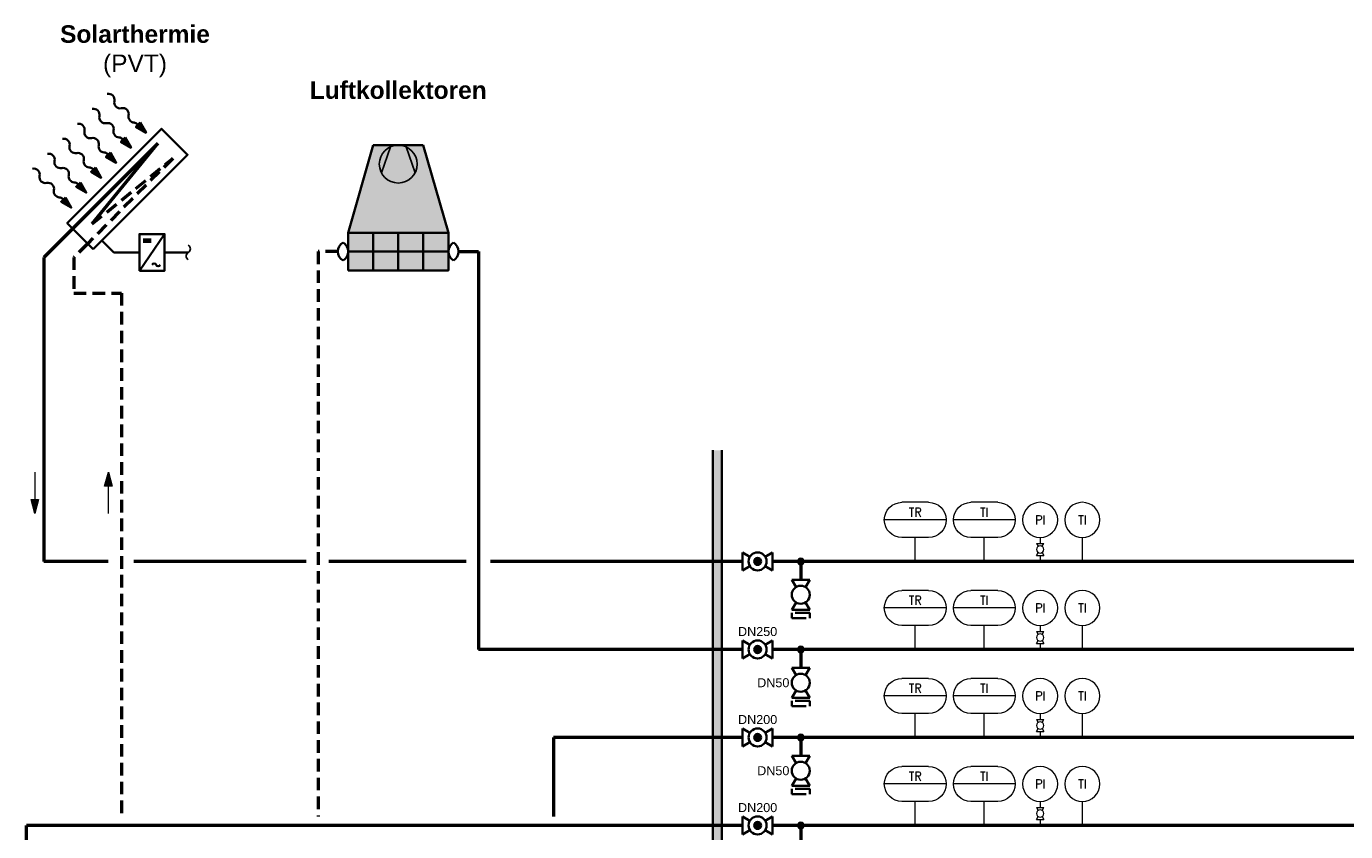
# Model space of a CAD drawing. Header units: millimetres. Extents: x -226 to 2201, y 0 to 1085.
# Tile 5 of 28: x -198 to 65, y 793 to 954. Entities that reach past the tile are written whole.
import ezdxf
from ezdxf.enums import TextEntityAlignment as Align

# ---------------------------------------------------------------- set-up
doc = ezdxf.new("R2010")
doc.units = ezdxf.units.MM
doc.linetypes.add('GESTRICHELT2', pattern=[0.375, 0.25, -0.125])
doc.layers.get('0').update_dxf_attribs({"lineweight": 18})
for name, color, linetype, lineweight in [('TGAx_G_KOM_GA-Symbole', 7, 'Continuous', 18), ('TGAx_G_RESERVE_KOM_GA-Symbole', 7, 'Continuous', 18), ('TGAx_H_KOM_Armaturen', 7, 'Continuous', 35), ('TGAx_H_KOM_Bauteile', 7, 'Continuous', 35), ('TGAx_H_KOM_Bauteile-Schraff', 9, 'Continuous', 18), ('TGAx_H_LTG_Quellenkreis-Umweltwärme_RL', 66, 'GESTRICHELT2', 50), ('TGAx_H_LTG_Quellenkreis-Umweltwärme_VL', 32, 'Continuous', 50), ('TGAx_H_RESERVE_KOM_Armaturen', 7, 'Continuous', 35), ('TGAx_H_RESERVE_KOM_Bauteile', 7, 'Continuous', 35), ('TGAx_H_RESERVE_LTG_Quellenkreis-Umweltwärme_RL', 66, 'GESTRICHELT2', 50), ('TGAx_H_RESERVE_LTG_Quellenkreis-Umweltwärme_VL', 32, 'Continuous', 50), ('TGAx_H_RESERVE_TXT_Beschriftung', 7, 'Continuous', 18), ('TGAx_H_TXT_Beschriftung', 7, 'Continuous', 18), ('TGAx_H_TXT_Dimensionierung', 7, 'Continuous', 18)]:
    doc.layers.add(name, color=color, linetype=linetype, lineweight=lineweight)
doc.styles.add('Arial', font='arial.ttf')
doc.styles.add('MEP-Reloaded-M-2.5', font='arial.ttf', dxfattribs={"height": 2.5})
doc.styles.add('MSR-Arial', font='romans.shx')

# ---------------------------------------------------------------- blocks, each defined once
blk = doc.blocks.new('7.01.05-Absperrkugelhahn')
h = blk.add_hatch(color=256)
h.dxf.hatch_style = 1
h.paths.add_polyline_path([(2.3, 0, 1), (3.7, 0, 1)])
at = {"linetype": 'Continuous'}
for p, q in [((0, 1.8), (1.46, 0.93)), ((0, 1.8), (0, -1.8)), ((6, 1.8), (4.54, 0.93)), ((6, 1.8), (6, -1.8)), ((1.46, -0.93), (0, -1.8)), ((4.54, -0.93), (6, -1.8))]:
    blk.add_line(p, q, dxfattribs=at)
for radius in [1.8, 0.7]:
    blk.add_circle((3, 0), radius, dxfattribs=at)
blk = doc.blocks.new('02.MSR_Wirkpfeil')
blk.add_hatch(color=256).paths.add_polyline_path([(0.41, 1.51), (0, 0), (-0.41, 1.51)])
blk.add_lwpolyline([(0.41, 1.51), (0, 0), (-0.41, 1.51)], close=True)
blk = doc.blocks.new('16.06-Trockenkühlturm-mit-saugendem-Lüfter')
for p, q in [((0, 7.5), (5, 25)), ((5, 25), (15, 25)), ((15, 25), (20, 7.5)), ((5, 0), (5, 7.5)), ((10, 0), (10, 7.5)), ((15, 0), (15, 7.5)), ((0, 3.75), (20, 3.75))]:
    blk.add_line(p, q)
at = {"linetype": 'Continuous', "lineweight": 25}
for p, q in [((6.63, 19.5), (8.43, 24.66)), ((11.57, 24.66), (13.37, 19.5))]:
    blk.add_line(p, q, dxfattribs=at)
blk.add_lwpolyline([(0, 0), (20, 0), (20, 7.5), (0, 7.5)], close=True)
blk.add_circle((10, 21.22), 3.78, dxfattribs=at)
blk = doc.blocks.new('4.16-Leitungs-Abbruchlinie')
at = {"linetype": 'Continuous', "lineweight": 25}
for centre, start, end in [((-0.72, -0.42), 30.4406, 149.5594), ((0.72, 0.42), 210.4406, 329.5594)]:
    blk.add_arc(centre, 0.835, start, end, dxfattribs=at)
blk = doc.blocks.new('4.11-Pfeil-Fliessrichtung')
at = {"linetype": 'Continuous', "lineweight": 18}
blk.add_line((-4.12, 0), (4.12, 0), dxfattribs=at)
at = {"linetype": 'Continuous', "lineweight": 18, "flags": 128}
for points in [[(1.32, 0.75), (4.12, 0), (1.32, -0.75)], [(1.39, 0.66), (3.85, 0), (1.39, -0.66)], [(1.46, 0.57), (3.58, 0), (1.46, -0.57)], [(1.53, 0.48), (3.31, 0), (1.53, -0.48)], [(1.6, 0.39), (3.04, 0), (1.6, -0.39)], [(1.67, 0.3), (2.77, 0), (1.67, -0.3)], [(1.74, 0.21), (2.5, 0), (1.74, -0.21)], [(1.81, 0.11), (2.23, 0), (1.81, -0.11)], [(1.88, 0.02), (1.96, 0), (1.88, -0.02)]]:
    blk.add_lwpolyline(points, close=True, dxfattribs=at)
blk = doc.blocks.new('8.01-Kompensator allg')
for centre, start, end in [((2.09, 0), 120.7343, 239.2657), ((-0.05, 0), 300.7343, 59.2657)]:
    blk.add_arc(centre, 2.09, start, end)
blk = doc.blocks.new('02.MSR_Fühler m. Fernwirkung_langrund')
for p, q in [((-2.67, 3.5), (2.67, 3.5)), ((-6.17, 0), (6.17, 0)), ((-2.67, -3.5), (2.67, -3.5))]:
    blk.add_line(p, q)
for centre, start, end in [((-2.67, 0), 90, 270), ((2.67, 0), 270, 90)]:
    blk.add_arc(centre, 3.5, start, end)
at = {"style": 'MSR-Arial', "width": 0.9}
for tag, p in [('MESSART', (0.02, 1.5)), ('WERT', (0.02, -1.55))]:
    blk.add_attdef(tag, text='', height=1.8, dxfattribs=at).set_placement(p, align=Align.MIDDLE_CENTER)
blk = doc.blocks.new('02.MSR_Manometeranschluss m. Hahn')
at = {"linetype": 'Continuous'}
for p, q in [((0.72, 3.6), (-0.72, 3.6)), ((-0.37, 3.02), (-0.72, 3.6)), ((0.72, 3.6), (0.37, 3.02)), ((-0.37, 1.78), (-0.72, 1.2)), ((0.72, 1.2), (-0.72, 1.2)), ((0.72, 1.2), (0.37, 1.78))]:
    blk.add_line(p, q, dxfattribs=at)
for p, q in [((0, 4.8), (0, 3.6)), ((0, 1.2), (0, 0))]:
    blk.add_line(p, q)
blk.add_circle((0, 2.4), 0.72, dxfattribs=at)
blk = doc.blocks.new('02.MSR_Fühler rund')
blk.add_circle((0, 0), 3.5)
at = {"style": 'MSR-Arial', "width": 0.9}
blk.add_attdef('MESSART', text='', height=1.8, dxfattribs=at).set_placement((0, 0), align=Align.MIDDLE_CENTER)
blk = doc.blocks.new('7.01.04-Absperrhahn allg.')
at = {"linetype": 'Continuous'}
for p, q in [((0, 1.8), (0, -1.8)), ((0, 1.8), (1.46, 0.93)), ((6, 1.8), (4.54, 0.93)), ((6, 1.8), (6, -1.8)), ((1.46, -0.93), (0, -1.8)), ((4.54, -0.93), (6, -1.8))]:
    blk.add_line(p, q, dxfattribs=at)
blk.add_circle((3, 0), 1.8, dxfattribs=at)
blk = doc.blocks.new('5.07-Kupplung allg.')
at = {"linetype": 'Continuous'}
for p, q in [((0, 1.8), (0, -1.1)), ((1.1, 1.1), (1.1, 0)), ((1.1, 0), (1.1, -1.8))]:
    blk.add_line(p, q, dxfattribs=at)
for p, q in [((0, 1.8), (1.1, 1.8)), ((0, -1.8), (1.1, -1.8))]:
    blk.add_line(p, q)
blk = doc.blocks.new('4.16-Leitungs-Verbindungspunkt')
at = {"linetype": 'Continuous', "lineweight": 18}
blk.add_hatch(color=256, dxfattribs=at).paths.add_polyline_path([(0.65, 0, 1), (-0.65, 0, 1)])
blk.add_circle((0, 0), 0.65, dxfattribs=at)

msp = doc.modelspace()

# ---------------------------------------------------------------- hatches: boundary and pattern name
at = {"layer": 'TGAx_H_KOM_Armaturen', "true_color": 0xc7c8ca}
h = msp.add_hatch(color=9, dxfattribs=at)
h.dxf.hatch_style = 1
h.paths.add_polyline_path([(-59.67, 456.39), (-59.67, 869.27), (-61.51, 869.27), (-61.51, 456.39)])
at = {"layer": 'TGAx_H_KOM_Bauteile-Schraff'}
h = msp.add_hatch(color=256, dxfattribs=at)
h.set_gradient(color1=(192, 192, 192), one_color=1, tint=1, name='CYLINDER')
h.paths.add_polyline_path([(-129.27, 930.16), (-134.27, 912.66), (-134.27, 905.16), (-114.27, 905.16), (-114.27, 912.66), (-119.27, 930.16)])

# ---------------------------------------------------------------- linework, layer by layer
at = {"layer": 'TGAx_G_KOM_GA-Symbole'}
for p, q in [((-21.09, 829.51), (-21.09, 834.31)), ((-7.31, 829.51), (-7.31, 834.31)), ((12.25, 834.31), (12.25, 829.51)), ((12.25, 834.31), (12.25, 829.51)), ((-21.09, 811.95), (-21.09, 816.75)), ((-7.31, 811.95), (-7.31, 816.75)), ((12.25, 816.75), (12.25, 811.95)), ((12.25, 816.75), (12.25, 811.95)), ((-21.09, 794.39), (-21.09, 799.19)), ((-7.31, 794.39), (-7.31, 799.19)), ((12.25, 799.19), (12.25, 794.39)), ((12.25, 799.19), (12.25, 794.39))]:
    msp.add_line(p, q, dxfattribs=at)
at = {"layer": 'TGAx_G_RESERVE_KOM_GA-Symbole'}
for p, q in [((-21.09, 847.08), (-21.09, 851.88)), ((-7.31, 847.08), (-7.31, 851.88)), ((12.25, 851.88), (12.25, 847.08)), ((12.25, 851.88), (12.25, 847.08))]:
    msp.add_line(p, q, dxfattribs=at)
at = {"layer": 'TGAx_H_KOM_Armaturen'}
for p, q in [((-61.51, 869.27), (-61.51, 456.39)), ((-59.67, 456.39), (-59.67, 869.27))]:
    msp.add_line(p, q, dxfattribs=at)
at = {"layer": 'TGAx_H_LTG_Quellenkreis-Umweltwärme_RL', "ltscale": 10}
for p, q in [((-136.32, 908.91), (-140.28, 908.91)), ((-140.28, 908.91), (-140.28, 796.19))]:
    msp.add_line(p, q, dxfattribs=at)
at = {"layer": 'TGAx_H_LTG_Quellenkreis-Umweltwärme_VL'}
for p, q in [((-108.26, 908.91), (-108.26, 829.51)), ((-198.49, 404.3), (-198.49, 794.39))]:
    msp.add_line(p, q, dxfattribs=at)
at = {"layer": 'TGAx_H_LTG_Quellenkreis-Umweltwärme_VL', "ltscale": 0.1}
for p, q in [((-55.55, 829.51), (-108.26, 829.51)), ((221.45, 829.51), (-49.55, 829.51)), ((-43.93, 829.51), (-43.93, 825.87)), ((-55.55, 811.95), (-93.27, 811.95)), ((-93.27, 811.95), (-93.27, 796.19)), ((221.45, 811.95), (-49.55, 811.95)), ((-43.93, 811.95), (-43.93, 808.31)), ((-55.55, 794.39), (-198.49, 794.39)), ((183.91, 794.39), (-49.55, 794.39)), ((-43.93, 794.39), (-43.93, 790.75))]:
    msp.add_line(p, q, dxfattribs=at)
at = {"layer": 'TGAx_H_RESERVE_KOM_Armaturen'}
for p, q in [((-183.43, 911.15), (-181.02, 908.74)), ((-175.94, 905.08), (-170.91, 912.41)), ((-175.18, 911.36), (-173.55, 911.36)), ((-181.02, 908.74), (-175.94, 908.74)), ((-175.18, 910.86), (-173.55, 910.86)), ((-170.91, 908.74), (-166.18, 908.74))]:
    msp.add_line(p, q, dxfattribs=at)
for points in [[(-176.2, 934.23), (-176.34, 934.37, 0.183698), (-176.99, 934.66, -0.462612), (-178.08, 936.11, 0.550517), (-179.5, 937.53, -0.550517), (-180.92, 938.95, 0.550517), (-182.34, 940.37)], [(-179.18, 931.24), (-179.33, 931.39, 0.183698), (-179.98, 931.68, -0.462612), (-181.07, 933.13, 0.550517), (-182.49, 934.55, -0.550517), (-183.91, 935.97, 0.550517), (-185.33, 937.39)], [(-182.17, 928.26), (-182.31, 928.4, 0.183698), (-182.96, 928.69, -0.462612), (-184.05, 930.14, 0.550517), (-185.47, 931.56, -0.550517), (-186.89, 932.98, 0.550517), (-188.31, 934.4)], [(-185.15, 925.27), (-185.3, 925.42, 0.183698), (-185.94, 925.71, -0.462612), (-187.03, 927.16, 0.550517), (-188.45, 928.58, -0.550517), (-189.87, 930, 0.550517), (-191.29, 931.42)], [(-188.14, 922.29), (-188.28, 922.43, 0.183698), (-188.93, 922.73, -0.462612), (-190.02, 924.17, 0.550517), (-191.44, 925.59, -0.550517), (-192.86, 927.01, 0.550517), (-194.28, 928.43)], [(-191.12, 919.31), (-191.26, 919.45, 0.183698), (-191.91, 919.74, -0.462612), (-193, 921.19, 0.550517), (-194.42, 922.61, -0.550517), (-195.84, 924.03, 0.550517), (-197.26, 925.45)]]:
    msp.add_lwpolyline(points, format="xyb", dxfattribs=at)
msp.add_lwpolyline([(-175.94, 905.08), (-170.91, 905.08), (-170.91, 912.41), (-175.94, 912.41)], close=True, dxfattribs=at)
for centre, start, end in [((-172.99, 906.07), 23.9486, 156.0514), ((-172.18, 906.44), 203.9486, 336.0514)]:
    msp.add_arc(centre, 0.446, start, end, dxfattribs=at)
at = {"layer": 'TGAx_H_RESERVE_KOM_Bauteile'}
msp.add_lwpolyline([(-185.15, 909.43), (-166.32, 928.26), (-171.5, 933.44), (-190.33, 914.61)], close=True, dxfattribs=at)
at = {"layer": 'TGAx_H_RESERVE_LTG_Quellenkreis-Umweltwärme_RL', "ltscale": 10}
for p, q in [((-169.29, 927.5), (-186.25, 910.53)), ((-185.34, 914.43), (-169.29, 927.5)), ((-186.25, 910.53), (-189.03, 907.76)), ((-189.03, 907.76), (-189.03, 900.63)), ((-189.03, 900.63), (-179.52, 900.63)), ((-179.52, 900.63), (-179.52, 796.19))]:
    msp.add_line(p, q, dxfattribs=at)
at = {"layer": 'TGAx_H_RESERVE_LTG_Quellenkreis-Umweltwärme_VL'}
for p, q in [((-172.27, 930.47), (-189.23, 913.51)), ((-185.34, 914.43), (-172.27, 930.47)), ((-189.23, 913.51), (-194.98, 907.76)), ((-112.18, 908.91), (-108.26, 908.91)), ((-194.98, 907.76), (-194.98, 847.08))]:
    msp.add_line(p, q, dxfattribs=at)
at = {"layer": 'TGAx_H_RESERVE_LTG_Quellenkreis-Umweltwärme_VL', "ltscale": 0.1}
for p, q in [((-182.16, 847.08), (-194.98, 847.08)), ((-142.67, 847.08), (-177.02, 847.08)), ((-110.74, 847.08), (-138.13, 847.08)), ((-55.55, 847.08), (-105.87, 847.08)), ((220.45, 847.08), (-49.55, 847.08)), ((-43.93, 847.08), (-43.93, 843.43))]:
    msp.add_line(p, q, dxfattribs=at)

# ---------------------------------------------------------------- block references
at = {"layer": 'TGAx_G_KOM_GA-Symbole'}
ref = msp.add_blockref('02.MSR_Fühler m. Fernwirkung_langrund', (-21.09, 837.81), dxfattribs=dict(at, xscale=-1))
ref.add_attrib('MESSART', 'TR', dxfattribs={"layer": '0', "height": 1.8, "style": 'MSR-Arial', "width": 0.9}).set_placement((-21.11, 839.31), align=Align.MIDDLE_CENTER)
ref = msp.add_blockref('02.MSR_Fühler m. Fernwirkung_langrund', (-7.31, 837.81), dxfattribs=dict(at, xscale=-1))
ref.add_attrib('MESSART', 'TI', dxfattribs={"layer": '0', "height": 1.8, "style": 'MSR-Arial', "width": 0.9}).set_placement((-7.33, 839.31), align=Align.MIDDLE_CENTER)
ref = msp.add_blockref('02.MSR_Fühler rund', (3.84, 837.81), dxfattribs=dict(at, xscale=-1))
ref.add_attrib('MESSART', 'PI', dxfattribs={"layer": '0', "height": 1.8, "style": 'MSR-Arial', "width": 0.9}).set_placement((3.84, 837.81), align=Align.MIDDLE_CENTER)
ref = msp.add_blockref('02.MSR_Fühler rund', (12.25, 837.81), dxfattribs=dict(at, xscale=-1))
ref.add_attrib('MESSART', 'TI', dxfattribs={"layer": '0', "height": 1.8, "style": 'MSR-Arial', "width": 0.9}).set_placement((12.25, 837.81), align=Align.MIDDLE_CENTER)
at = {"layer": 'TGAx_G_KOM_GA-Symbole', "xscale": -1}
for p in [(3.84, 829.51), (3.84, 811.95), (3.84, 794.39)]:
    msp.add_blockref('02.MSR_Manometeranschluss m. Hahn', p, dxfattribs=at)
at = {"layer": 'TGAx_G_KOM_GA-Symbole'}
ref = msp.add_blockref('02.MSR_Fühler m. Fernwirkung_langrund', (-21.09, 820.25), dxfattribs=dict(at, xscale=-1))
ref.add_attrib('MESSART', 'TR', dxfattribs={"layer": '0', "height": 1.8, "style": 'MSR-Arial', "width": 0.9}).set_placement((-21.11, 821.75), align=Align.MIDDLE_CENTER)
ref = msp.add_blockref('02.MSR_Fühler m. Fernwirkung_langrund', (-7.31, 820.25), dxfattribs=dict(at, xscale=-1))
ref.add_attrib('MESSART', 'TI', dxfattribs={"layer": '0', "height": 1.8, "style": 'MSR-Arial', "width": 0.9}).set_placement((-7.33, 821.75), align=Align.MIDDLE_CENTER)
ref = msp.add_blockref('02.MSR_Fühler rund', (3.84, 820.25), dxfattribs=dict(at, xscale=-1))
ref.add_attrib('MESSART', 'PI', dxfattribs={"layer": '0', "height": 1.8, "style": 'MSR-Arial', "width": 0.9}).set_placement((3.84, 820.25), align=Align.MIDDLE_CENTER)
ref = msp.add_blockref('02.MSR_Fühler rund', (12.25, 820.25), dxfattribs=dict(at, xscale=-1))
ref.add_attrib('MESSART', 'TI', dxfattribs={"layer": '0', "height": 1.8, "style": 'MSR-Arial', "width": 0.9}).set_placement((12.25, 820.25), align=Align.MIDDLE_CENTER)
ref = msp.add_blockref('02.MSR_Fühler m. Fernwirkung_langrund', (-21.09, 802.69), dxfattribs=dict(at, xscale=-1))
ref.add_attrib('MESSART', 'TR', dxfattribs={"layer": '0', "height": 1.8, "style": 'MSR-Arial', "width": 0.9}).set_placement((-21.11, 804.19), align=Align.MIDDLE_CENTER)
ref = msp.add_blockref('02.MSR_Fühler m. Fernwirkung_langrund', (-7.31, 802.69), dxfattribs=dict(at, xscale=-1))
ref.add_attrib('MESSART', 'TI', dxfattribs={"layer": '0', "height": 1.8, "style": 'MSR-Arial', "width": 0.9}).set_placement((-7.33, 804.19), align=Align.MIDDLE_CENTER)
ref = msp.add_blockref('02.MSR_Fühler rund', (3.84, 802.69), dxfattribs=dict(at, xscale=-1))
ref.add_attrib('MESSART', 'PI', dxfattribs={"layer": '0', "height": 1.8, "style": 'MSR-Arial', "width": 0.9}).set_placement((3.84, 802.69), align=Align.MIDDLE_CENTER)
ref = msp.add_blockref('02.MSR_Fühler rund', (12.25, 802.69), dxfattribs=dict(at, xscale=-1))
ref.add_attrib('MESSART', 'TI', dxfattribs={"layer": '0', "height": 1.8, "style": 'MSR-Arial', "width": 0.9}).set_placement((12.25, 802.69), align=Align.MIDDLE_CENTER)
at = {"layer": 'TGAx_G_RESERVE_KOM_GA-Symbole'}
ref = msp.add_blockref('02.MSR_Fühler m. Fernwirkung_langrund', (-21.09, 855.38), dxfattribs=dict(at, xscale=-1))
ref.add_attrib('MESSART', 'TR', dxfattribs={"layer": '0', "height": 1.8, "style": 'MSR-Arial', "width": 0.9}).set_placement((-21.11, 856.87), align=Align.MIDDLE_CENTER)
ref = msp.add_blockref('02.MSR_Fühler m. Fernwirkung_langrund', (-7.31, 855.38), dxfattribs=dict(at, xscale=-1))
ref.add_attrib('MESSART', 'TI', dxfattribs={"layer": '0', "height": 1.8, "style": 'MSR-Arial', "width": 0.9}).set_placement((-7.33, 856.87), align=Align.MIDDLE_CENTER)
ref = msp.add_blockref('02.MSR_Fühler rund', (3.84, 855.38), dxfattribs=dict(at, xscale=-1))
ref.add_attrib('MESSART', 'PI', dxfattribs={"layer": '0', "height": 1.8, "style": 'MSR-Arial', "width": 0.9}).set_placement((3.84, 855.38), align=Align.MIDDLE_CENTER)
ref = msp.add_blockref('02.MSR_Fühler rund', (12.25, 855.38), dxfattribs=dict(at, xscale=-1))
ref.add_attrib('MESSART', 'TI', dxfattribs={"layer": '0', "height": 1.8, "style": 'MSR-Arial', "width": 0.9}).set_placement((12.25, 855.38), align=Align.MIDDLE_CENTER)
at = {"layer": 'TGAx_G_RESERVE_KOM_GA-Symbole', "xscale": -1}
msp.add_blockref('02.MSR_Manometeranschluss m. Hahn', (3.84, 847.08), dxfattribs=at)
at = {"layer": 'TGAx_H_KOM_Armaturen', "xscale": -1}
msp.add_blockref('8.01-Kompensator allg', (-134.27, 908.91), dxfattribs=at)
at = {"layer": 'TGAx_H_KOM_Armaturen'}
for name, p in [('8.01-Kompensator allg', (-114.27, 908.91)), ('7.01.05-Absperrkugelhahn', (-55.55, 811.95)), ('7.01.05-Absperrkugelhahn', (-55.55, 794.39))]:
    msp.add_blockref(name, p, dxfattribs=at)
at = {"layer": 'TGAx_H_KOM_Armaturen', "xscale": -1, "rotation": 180}
msp.add_blockref('7.01.05-Absperrkugelhahn', (-55.55, 829.51), dxfattribs=at)
at = {"layer": 'TGAx_H_KOM_Armaturen', "rotation": 270}
for name, p in [('7.01.04-Absperrhahn allg.', (-43.93, 825.87)), ('5.07-Kupplung allg.', (-43.93, 819.28)), ('7.01.04-Absperrhahn allg.', (-43.93, 808.31)), ('5.07-Kupplung allg.', (-43.93, 801.72))]:
    msp.add_blockref(name, p, dxfattribs=at)
at = {"layer": 'TGAx_H_KOM_Bauteile'}
msp.add_blockref('16.06-Trockenkühlturm-mit-saugendem-Lüfter', (-134.27, 905.16), dxfattribs=at)
at = {"layer": 'TGAx_H_LTG_Quellenkreis-Umweltwärme_VL', "ltscale": 0.1, "xscale": -1, "rotation": 270}
for p in [(-43.93, 829.51), (-43.93, 811.95), (-43.93, 794.39)]:
    msp.add_blockref('4.16-Leitungs-Verbindungspunkt', p, dxfattribs=at)
at = {"layer": 'TGAx_H_RESERVE_KOM_Armaturen', "xscale": 1.5, "yscale": 1.5, "zscale": 1.5, "rotation": 45}
for p in [(-174.6, 932.62), (-177.58, 929.64), (-180.56, 926.66), (-183.55, 923.67), (-186.53, 920.69), (-189.52, 917.7)]:
    msp.add_blockref('02.MSR_Wirkpfeil', p, dxfattribs=at)
at = {"layer": 'TGAx_H_RESERVE_KOM_Armaturen', "rotation": 270}
for name, p in [('4.16-Leitungs-Abbruchlinie', (-166.18, 908.74)), ('7.01.04-Absperrhahn allg.', (-43.93, 843.43)), ('5.07-Kupplung allg.', (-43.93, 836.85))]:
    msp.add_blockref(name, p, dxfattribs=at)
at = {"layer": 'TGAx_H_RESERVE_KOM_Armaturen'}
msp.add_blockref('7.01.05-Absperrkugelhahn', (-55.55, 847.08), dxfattribs=at)
at = {"layer": 'TGAx_H_RESERVE_LTG_Quellenkreis-Umweltwärme_RL', "ltscale": 10, "rotation": 90.00000000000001}
msp.add_blockref('4.11-Pfeil-Fliessrichtung', (-182.13, 860.78), dxfattribs=at)
at = {"layer": 'TGAx_H_RESERVE_LTG_Quellenkreis-Umweltwärme_VL', "ltscale": 0.1, "rotation": 270}
msp.add_blockref('4.11-Pfeil-Fliessrichtung', (-196.8, 860.78), dxfattribs=at)
at = {"layer": 'TGAx_H_RESERVE_LTG_Quellenkreis-Umweltwärme_VL', "ltscale": 0.1, "xscale": -1, "rotation": 270}
msp.add_blockref('4.16-Leitungs-Verbindungspunkt', (-43.93, 847.08), dxfattribs=at)

# ---------------------------------------------------------------- texts
at = {"layer": 'TGAx_H_RESERVE_TXT_Beschriftung', "insert": (-176.81, 948.89), "char_height": 3.5, "attachment_point": 5, "style": 'MEP-Reloaded-M-2.5'}
msp.add_mtext('{\\fArial|b1|i0|c0|p34;Solarthermie}\\P(PVT)', dxfattribs=at)
at = {"layer": 'TGAx_H_TXT_Beschriftung', "insert": (-124.27, 941.12), "char_height": 3.5, "attachment_point": 5, "style": 'MEP-Reloaded-M-2.5'}
msp.add_mtext('{\\fArial|b1|i0|c0|p34;Luftkollektoren}', dxfattribs=at)
at = {"layer": 'TGAx_H_TXT_Dimensionierung', "char_height": 1.8, "style": 'Arial'}
for s, insert, attachment_point in [('DN250', (-52.55, 833.08), 5), ('DN50', (-46.21, 822.87), 6), ('DN200', (-52.55, 815.52), 5), ('DN50', (-46.21, 805.31), 6), ('DN200', (-52.55, 797.95), 5)]:
    msp.add_mtext(s, dxfattribs=dict(at, insert=insert, attachment_point=attachment_point))

doc.saveas('drawing.dxf')
